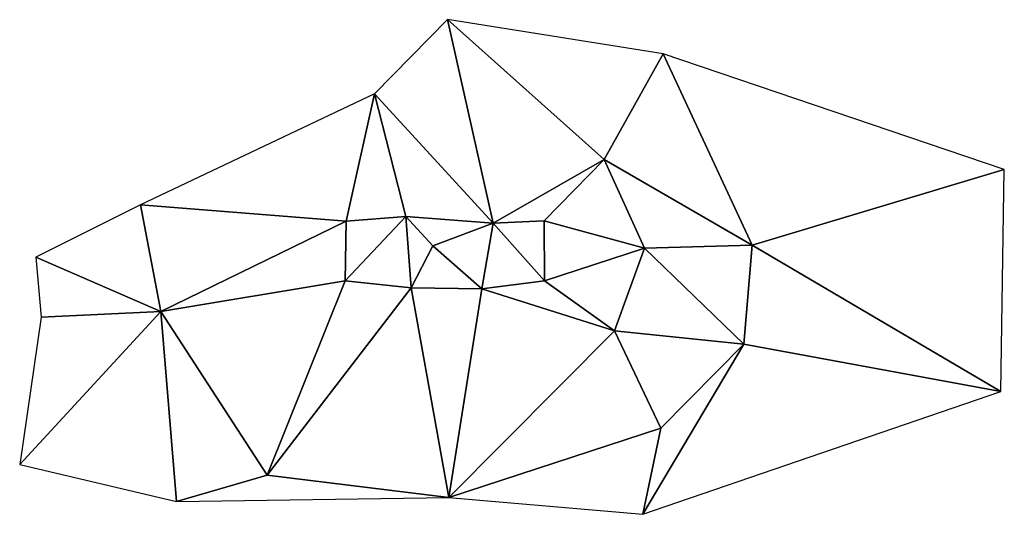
# Model space of a CAD drawing. Header units: metres. Extents: x 30502583 to 30503078, y 6949184 to 6949433.
import ezdxf

# ---------------------------------------------------------------- set-up
doc = ezdxf.new("R2010")
doc.units = ezdxf.units.M
doc.layers.add('41', color=1, linetype='Continuous')

msp = doc.modelspace()

# ---------------------------------------------------------------- linework, layer by layer
at = {"layer": '41', "linetype": 'ByBlock', "lineweight": -2}
for points in [[(30502821.22, 6949330.47, 70.01), (30502798.36, 6949432.83, 71.94), (30502761.68, 6949395.57, 71.37)], [(30502876.92, 6949362.57, 72.97), (30502906.67, 6949415.66, 69.37), (30502798.36, 6949432.83, 71.94)], [(30502821.22, 6949330.47, 70.01), (30502876.92, 6949362.57, 72.97), (30502798.36, 6949432.83, 71.94)], [(30502951.34, 6949319.48, 68.57), (30502906.67, 6949415.66, 69.37), (30502876.92, 6949362.57, 72.97)], [(30502951.34, 6949319.48, 68.57), (30503077.99, 6949357.4, 69.25), (30502906.67, 6949415.66, 69.37)], [(30502644.13, 6949339.65, 75.93), (30502747.39, 6949331.42, 73.18), (30502761.68, 6949395.57, 71.37)], [(30502747.39, 6949331.42, 73.18), (30502777.37, 6949333.8, 72.65), (30502761.68, 6949395.57, 71.37)], [(30502777.37, 6949333.8, 72.65), (30502821.22, 6949330.47, 70.01), (30502761.68, 6949395.57, 71.37)], [(30502821.22, 6949330.47, 70.01), (30502846.86, 6949331.62, 70.69), (30502876.92, 6949362.57, 72.97)], [(30502897.26, 6949317.89, 74.32), (30502876.92, 6949362.57, 72.97), (30502846.86, 6949331.62, 70.69)], [(30502897.26, 6949317.89, 74.32), (30502951.34, 6949319.48, 68.57), (30502876.92, 6949362.57, 72.97)], [(30502951.34, 6949319.48, 68.57), (30503076.21, 6949245.84, 69.25), (30503077.99, 6949357.4, 69.25)], [(30502591.45, 6949313.4, 77.17), (30502654.23, 6949286.14, 75.26), (30502644.13, 6949339.65, 75.93)], [(30502644.13, 6949339.65, 75.93), (30502654.23, 6949286.14, 75.26), (30502747.39, 6949331.42, 73.18)], [(30502746.82, 6949301.47, 76.46), (30502780.09, 6949297.89, 77.45), (30502777.37, 6949333.8, 72.65)], [(30502746.82, 6949301.47, 76.46), (30502777.37, 6949333.8, 72.65), (30502747.39, 6949331.42, 73.18)], [(30502777.37, 6949333.8, 72.65), (30502790.9, 6949319.05, 75.71), (30502821.22, 6949330.47, 70.01)], [(30502777.37, 6949333.8, 72.65), (30502780.09, 6949297.89, 77.45), (30502790.9, 6949319.05, 75.71)], [(30502654.23, 6949286.14, 75.26), (30502746.82, 6949301.47, 76.46), (30502747.39, 6949331.42, 73.18)], [(30502790.9, 6949319.05, 75.71), (30502815.58, 6949297.47, 72.22), (30502821.22, 6949330.47, 70.01)], [(30502846.97, 6949301.46, 72.04), (30502821.22, 6949330.47, 70.01), (30502815.58, 6949297.47, 72.22)], [(30502846.97, 6949301.46, 72.04), (30502846.86, 6949331.62, 70.69), (30502821.22, 6949330.47, 70.01)], [(30502846.97, 6949301.46, 72.04), (30502897.26, 6949317.89, 74.32), (30502846.86, 6949331.62, 70.69)], [(30502790.9, 6949319.05, 75.71), (30502780.09, 6949297.89, 77.45), (30502815.58, 6949297.47, 72.22)], [(30502947.18, 6949269.64, 69.74), (30502951.34, 6949319.48, 68.57), (30502897.26, 6949317.89, 74.32)], [(30502947.18, 6949269.64, 69.74), (30503076.21, 6949245.84, 69.25), (30502951.34, 6949319.48, 68.57)], [(30502594.12, 6949283.23, 76.13), (30502654.23, 6949286.14, 75.26), (30502591.45, 6949313.4, 77.17)], [(30502882.19, 6949276.35, 70.18), (30502897.26, 6949317.89, 74.32), (30502846.97, 6949301.46, 72.04)], [(30502947.18, 6949269.64, 69.74), (30502897.26, 6949317.89, 74.32), (30502882.19, 6949276.35, 70.18)], [(30502654.23, 6949286.14, 75.26), (30502707.73, 6949203.75, 78.47), (30502746.82, 6949301.47, 76.46)], [(30502707.73, 6949203.75, 78.47), (30502780.09, 6949297.89, 77.45), (30502746.82, 6949301.47, 76.46)], [(30502882.19, 6949276.35, 70.18), (30502846.97, 6949301.46, 72.04), (30502815.58, 6949297.47, 72.22)], [(30502707.73, 6949203.75, 78.47), (30502798.97, 6949192.58, 74.99), (30502780.09, 6949297.89, 77.45)], [(30502780.09, 6949297.89, 77.45), (30502798.97, 6949192.58, 74.99), (30502815.58, 6949297.47, 72.22)], [(30502798.97, 6949192.58, 74.99), (30502882.19, 6949276.35, 70.18), (30502815.58, 6949297.47, 72.22)], [(30502583.39, 6949209.17, 76.63), (30502662.08, 6949190.54, 75.73), (30502654.23, 6949286.14, 75.26)], [(30502583.39, 6949209.17, 76.63), (30502654.23, 6949286.14, 75.26), (30502594.12, 6949283.23, 76.13)], [(30502654.23, 6949286.14, 75.26), (30502662.08, 6949190.54, 75.73), (30502707.73, 6949203.75, 78.47)], [(30502798.97, 6949192.58, 74.99), (30502905.46, 6949227.31, 74.68), (30502882.19, 6949276.35, 70.18)], [(30502905.46, 6949227.31, 74.68), (30502947.18, 6949269.64, 69.74), (30502882.19, 6949276.35, 70.18)], [(30502896.48, 6949184.05, 76.12), (30503076.21, 6949245.84, 69.25), (30502947.18, 6949269.64, 69.74)], [(30502896.48, 6949184.05, 76.12), (30502947.18, 6949269.64, 69.74), (30502905.46, 6949227.31, 74.68)], [(30502798.97, 6949192.58, 74.99), (30502896.48, 6949184.05, 76.12), (30502905.46, 6949227.31, 74.68)], [(30502662.08, 6949190.54, 75.73), (30502798.97, 6949192.58, 74.99), (30502707.73, 6949203.75, 78.47)]]:
    msp.add_3dface(points, dxfattribs=at)

doc.saveas('drawing.dxf')
